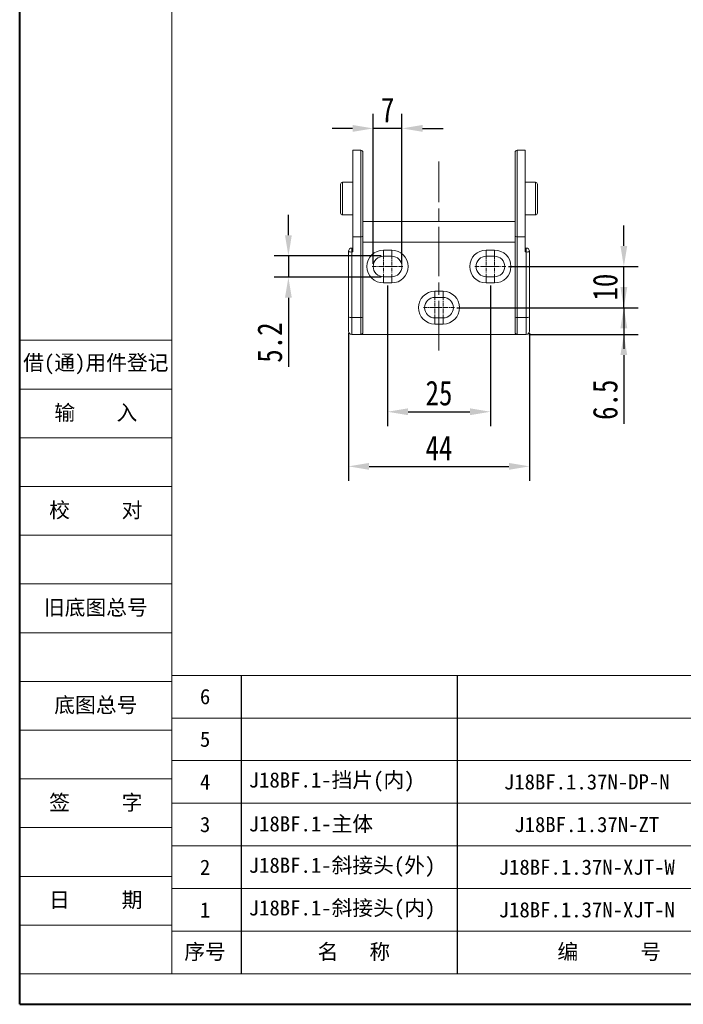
# Model space of a CAD drawing. Header units: millimetres. Extents: x 3292 to 3920, y -521 to -81.
# Tile 1 of 31: x 3292 to 3454, y -521 to -282. Entities that reach past the tile are written whole.
import ezdxf

# ---------------------------------------------------------------- set-up
doc = ezdxf.new("R2010")
doc.units = ezdxf.units.MM
doc.linetypes.add('ACAD_ISO08W100', pattern=[36, 24, -3, 6, -3])
doc.linetypes.add('CENTER', pattern=[0.6, 0.375, -0.075, 0.075, -0.075])
doc.layers.add('中心线', color=1, linetype='CENTER', lineweight=25)
doc.layers.add('标注线', color=7, linetype='Continuous', lineweight=15)
doc.styles.get("Standard").update_dxf_attribs({"font": '仿宋_GB2312.ttf', "width": 0.8})
doc.styles.add('样式 3.5', font='仿宋_GB2312.ttf')
doc.styles.add('样式 6', font='仿宋_GB2312.ttf')
doc.dimstyles.new('副本 ISO-25.1', dxfattribs={"dimtxt": 6, "dimasz": 5, "dimexe": 3.5, "dimexo": 0.625, "dimgap": 1.5, "dimtad": 1, "dimdsep": 46, "dimtxsty": 'Standard', "dimcen": 2.5, "dimadec": 0, "dimazin": 0, "dimtfac": 1, "dimtmove": 0, "dimatfit": 3, "dimfxl": 0, "dimarcsym": 0})

# ---------------------------------------------------------------- blocks, each defined once
blk = doc.blocks.new('*D315')
at = {"color": 0, "lineweight": -2}
for p, q in [((3372.13, -357.84), (3372.13, -393.73)), ((3416.13, -357.84), (3416.13, -393.73)), ((3377.13, -390.23), (3411.13, -390.23))]:
    blk.add_line(p, q, dxfattribs=at)
at = {"color": 0, "lineweight": 9}
for points in [[(3377.13, -389.4), (3377.13, -391.06), (3372.13, -390.23)], [(3411.13, -389.4), (3411.13, -391.06), (3416.13, -390.23)]]:
    blk.add_solid(points, dxfattribs=at)
at = {"layer": 'Defpoints', "color": 0, "lineweight": 9}
for p in [(3372.13, -357.21), (3416.13, -357.21), (3416.13, -390.23)]:
    blk.add_point(p, dxfattribs=at)
at = {"color": 0, "lineweight": 9, "insert": (3394.13, -385.73), "char_height": 6, "attachment_point": 5}
blk.add_mtext('44', dxfattribs=at)
blk = doc.blocks.new('*D302')
at = {"color": 0, "lineweight": -2}
for p, q in [((3439.06, -346.67), (3439.06, -341.67)), ((3398.5, -351.67), (3442.56, -351.67)), ((3439.06, -351.67), (3439.06, -358.17)), ((3415.97, -358.17), (3442.56, -358.17)), ((3439.06, -363.17), (3439.06, -379.93))]:
    blk.add_line(p, q, dxfattribs=at)
at = {"color": 0, "lineweight": 9}
for points in [[(3438.23, -346.67), (3439.89, -346.67), (3439.06, -351.67)], [(3438.23, -363.17), (3439.89, -363.17), (3439.06, -358.17)]]:
    blk.add_solid(points, dxfattribs=at)
at = {"layer": 'Defpoints', "color": 0, "lineweight": 9}
for p in [(3397.88, -351.67), (3415.34, -358.17), (3439.06, -358.17)]:
    blk.add_point(p, dxfattribs=at)
at = {"color": 0, "lineweight": 9, "insert": (3434.56, -374.05), "char_height": 6, "attachment_point": 5, "rotation": 90}
blk.add_mtext('6.5', dxfattribs=at)
blk = doc.blocks.new('*D303')
at = {"color": 0, "lineweight": -2}
for p, q in [((3439.06, -336.67), (3439.06, -331.67)), ((3411, -341.67), (3442.56, -341.67)), ((3439.06, -351.67), (3439.06, -341.67)), ((3398.5, -351.67), (3442.56, -351.67)), ((3439.06, -356.67), (3439.06, -361.67))]:
    blk.add_line(p, q, dxfattribs=at)
at = {"color": 0, "lineweight": 9}
for points in [[(3438.23, -336.67), (3439.89, -336.67), (3439.06, -341.67)], [(3438.23, -356.67), (3439.89, -356.67), (3439.06, -351.67)]]:
    blk.add_solid(points, dxfattribs=at)
at = {"layer": 'Defpoints', "color": 0, "lineweight": 9}
for p in [(3410.38, -341.67), (3439.06, -341.67), (3397.88, -351.67)]:
    blk.add_point(p, dxfattribs=at)
at = {"color": 0, "lineweight": 9, "insert": (3434.56, -346.67), "char_height": 6, "attachment_point": 5, "rotation": 90}
blk.add_mtext('10', dxfattribs=at)
blk = doc.blocks.new('*D304')
at = {"color": 0, "lineweight": -2}
for p, q in [((3378.13, -341.04), (3378.13, -304.6)), ((3385.13, -341.04), (3385.13, -304.6)), ((3373.13, -308.1), (3368.13, -308.1)), ((3385.13, -308.1), (3378.13, -308.1)), ((3390.13, -308.1), (3395.13, -308.1))]:
    blk.add_line(p, q, dxfattribs=at)
at = {"color": 0, "lineweight": 9}
for points in [[(3373.13, -307.27), (3373.13, -308.93), (3378.13, -308.1)], [(3390.13, -307.27), (3390.13, -308.93), (3385.13, -308.1)]]:
    blk.add_solid(points, dxfattribs=at)
at = {"layer": 'Defpoints', "color": 0, "lineweight": 9}
for p in [(3378.13, -308.1), (3378.13, -341.67), (3385.13, -341.67)]:
    blk.add_point(p, dxfattribs=at)
at = {"color": 0, "lineweight": 9, "insert": (3381.63, -303.6), "char_height": 6, "attachment_point": 5}
blk.add_mtext('7', dxfattribs=at)
blk = doc.blocks.new('*D305')
at = {"color": 0, "lineweight": -2}
for p, q in [((3357.52, -334.07), (3357.52, -329.07)), ((3380.1, -339.07), (3354.02, -339.07)), ((3357.52, -339.07), (3357.52, -344.27)), ((3380.1, -344.27), (3354.02, -344.27)), ((3357.52, -349.27), (3357.52, -366.03))]:
    blk.add_line(p, q, dxfattribs=at)
at = {"color": 0, "lineweight": 9}
for points in [[(3356.69, -334.07), (3358.35, -334.07), (3357.52, -339.07)], [(3356.69, -349.27), (3358.35, -349.27), (3357.52, -344.27)]]:
    blk.add_solid(points, dxfattribs=at)
at = {"layer": 'Defpoints', "color": 0, "lineweight": 9}
for p in [(3380.73, -339.07), (3357.52, -344.27), (3380.73, -344.27)]:
    blk.add_point(p, dxfattribs=at)
at = {"color": 0, "lineweight": 9, "insert": (3353.02, -360.15), "char_height": 6, "attachment_point": 5, "rotation": 90}
blk.add_mtext('5.2', dxfattribs=at)
blk = doc.blocks.new('*D322')
at = {"color": 0, "lineweight": -2}
for p, q in [((3381.63, -346.29), (3381.63, -380.46)), ((3406.63, -346.29), (3406.63, -380.46)), ((3386.63, -376.96), (3401.63, -376.96))]:
    blk.add_line(p, q, dxfattribs=at)
at = {"color": 0, "lineweight": 9}
for points in [[(3386.63, -376.13), (3386.63, -377.79), (3381.63, -376.96)], [(3401.63, -376.13), (3401.63, -377.79), (3406.63, -376.96)]]:
    blk.add_solid(points, dxfattribs=at)
at = {"layer": 'Defpoints', "color": 0, "lineweight": 9}
for p in [(3381.63, -345.67), (3406.63, -345.67), (3406.63, -376.96)]:
    blk.add_point(p, dxfattribs=at)
at = {"color": 0, "lineweight": 9, "insert": (3394.13, -372.46), "char_height": 6, "attachment_point": 5}
blk.add_mtext('25', dxfattribs=at)

msp = doc.modelspace()

# ---------------------------------------------------------------- linework, layer by layer
at = {"color": 7, "lineweight": 40}
for q in [(3292.2, -81.289), (3913.965, -520.966)]:
    msp.add_line((3292.2, -520.966), q, dxfattribs=at)
at = {"color": 7, "lineweight": 13}
for q in [(3329.21, -88.691), (3640.092, -513.564)]:
    msp.add_line((3329.21, -513.564), q, dxfattribs=at)
at = {"color": 7, "linetype": 'Continuous', "lineweight": 15}
for p, q in [((3375.126, -313.425), (3373.205, -313.425)), ((3373.205, -313.425), (3373.205, -334.481)), ((3375.126, -334.481), (3375.126, -313.425)), ((3415.047, -313.425), (3413.126, -313.425)), ((3413.126, -313.425), (3413.126, -334.481)), ((3415.047, -313.425), (3415.047, -334.481)), ((3375.626, -313.925), (3375.626, -325.167)), ((3373.205, -321.199), (3370.704, -321.199)), ((3370.704, -321.199), (3370.704, -329.135)), ((3417.548, -321.199), (3415.047, -321.199)), ((3417.548, -325.167), (3417.548, -321.199)), ((3417.548, -329.135), (3417.548, -325.167)), ((3370.704, -329.135), (3373.205, -329.135)), ((3415.047, -329.135), (3417.548, -329.135)), ((3375.626, -330.742), (3412.626, -330.742)), ((3373.205, -334.481), (3375.126, -334.481)), ((3373.205, -338.123), (3373.205, -334.481)), ((3375.126, -354.058), (3375.126, -334.481)), ((3375.626, -334.197), (3375.626, -353.962)), ((3412.626, -353.962), (3412.626, -334.197)), ((3413.126, -334.481), (3415.047, -334.481)), ((3413.126, -334.481), (3413.126, -354.058)), ((3415.047, -334.481), (3415.047, -338.123)), ((3372.91, -337.171), (3372.91, -338.123)), ((3373.205, -337.171), (3372.91, -337.171)), ((3375.626, -335.765), (3412.626, -335.765)), ((3415.342, -337.171), (3415.047, -337.171)), ((3415.342, -338.123), (3415.342, -337.171)), ((3372.11, -337.971), (3372.11, -353.905)), ((3372.91, -338.123), (3372.91, -354.058)), ((3372.91, -338.123), (3373.205, -338.123)), ((3382.626, -337.665), (3380.626, -337.665)), ((3380.626, -339.165), (3380.626, -337.665)), ((3382.626, -339.165), (3380.626, -339.165)), ((3382.626, -337.665), (3382.626, -339.165)), ((3407.626, -337.665), (3405.626, -337.665)), ((3405.626, -339.165), (3405.626, -337.665)), ((3407.626, -339.165), (3405.626, -339.165)), ((3407.626, -337.665), (3407.626, -339.165)), ((3415.047, -338.123), (3415.342, -338.123)), ((3415.342, -354.058), (3415.342, -338.123)), ((3416.142, -353.905), (3416.142, -337.971)), ((3380.626, -344.165), (3382.626, -344.165)), ((3380.626, -345.665), (3380.626, -344.165)), ((3382.626, -344.165), (3382.626, -345.665)), ((3405.626, -345.665), (3405.626, -344.165)), ((3405.626, -344.165), (3407.626, -344.165)), ((3407.626, -344.165), (3407.626, -345.665)), ((3380.626, -345.665), (3382.626, -345.665)), ((3405.626, -345.665), (3407.626, -345.665)), ((3395.126, -347.665), (3393.126, -347.665)), ((3393.126, -349.165), (3393.126, -347.665)), ((3395.126, -349.165), (3393.126, -349.165)), ((3395.126, -347.665), (3395.126, -349.165)), ((3372.91, -354.058), (3375.126, -354.058)), ((3372.91, -358.165), (3372.91, -354.058)), ((3375.126, -358.165), (3375.126, -354.058)), ((3413.126, -354.058), (3415.342, -354.058)), ((3413.126, -354.058), (3413.126, -358.165)), ((3415.342, -358.165), (3415.342, -354.058)), ((3393.126, -354.165), (3395.126, -354.165)), ((3393.126, -355.665), (3393.126, -354.165)), ((3393.126, -355.665), (3395.126, -355.665)), ((3395.126, -354.165), (3395.126, -355.665)), ((3375.126, -358.165), (3372.91, -358.165)), ((3413.126, -358.165), (3375.126, -358.165)), ((3415.342, -358.165), (3413.126, -358.165))]:
    msp.add_line(p, q, dxfattribs=at)
at = {"color": 1, "linetype": 'CENTER', "lineweight": 9, "ltscale": 2.54}
for p, q in [((3380.626, -338.915), (3380.626, -344.415)), ((3382.626, -338.915), (3382.626, -344.415)), ((3405.626, -338.915), (3405.626, -344.415)), ((3407.626, -338.915), (3407.626, -344.415)), ((3377.876, -341.665), (3383.376, -341.665)), ((3379.876, -341.665), (3385.376, -341.665)), ((3402.876, -341.665), (3408.376, -341.665)), ((3404.876, -341.665), (3410.376, -341.665)), ((3393.126, -348.915), (3393.126, -354.415)), ((3395.126, -348.915), (3395.126, -354.415)), ((3390.376, -351.665), (3395.876, -351.665)), ((3392.376, -351.665), (3397.876, -351.665))]:
    msp.add_line(p, q, dxfattribs=at)
at = {"color": 7, "lineweight": 15}
for p, q in [((3292.2, -359.603), (3329.21, -359.603)), ((3292.2, -371.446), (3329.21, -371.446)), ((3292.2, -383.289), (3329.21, -383.289)), ((3292.2, -395.132), (3329.21, -395.132)), ((3292.2, -406.975), (3329.21, -406.975)), ((3292.2, -418.818), (3329.21, -418.818)), ((3292.2, -430.662), (3329.21, -430.662)), ((3292.2, -442.505), (3329.21, -442.505)), ((3329.21, -441.024), (3574.933, -441.024)), ((3329.21, -451.387), (3574.933, -451.387)), ((3292.2, -454.348), (3329.21, -454.348)), ((3329.21, -461.75), (3574.933, -461.75)), ((3292.2, -466.191), (3329.21, -466.191)), ((3329.21, -472.113), (3574.933, -472.113)), ((3292.2, -478.034), (3329.21, -478.034)), ((3329.21, -482.475), (3574.933, -482.475)), ((3292.2, -489.877), (3329.21, -489.877)), ((3329.21, -492.838), (3574.933, -492.838)), ((3292.2, -501.72), (3329.21, -501.72)), ((3329.21, -503.201), (3640.092, -503.201)), ((3292.2, -513.564), (3329.21, -513.564))]:
    msp.add_line(p, q, dxfattribs=at)
at = {"color": 7}
for p, q in [((3346.064, -441.024), (3346.064, -513.564)), ((3398.518, -441.024), (3398.518, -513.564))]:
    msp.add_line(p, q, dxfattribs=at)
at = {"color": 7, "linetype": 'Continuous', "lineweight": 15}
for centre, radius, start, end in [((3375.126, -313.925), 0.5, 0, 90), ((3413.126, -313.925), 0.5, 90, 180), ((3370.704, -321.702), 0.502, 90, 180), ((3417.548, -321.702), 0.502, 0, 90), ((3370.704, -328.633), 0.502, 180, 270), ((3417.548, -328.633), 0.502, 270, 0), ((3372.91, -337.971), 0.8, 90, 180), ((3415.342, -337.971), 0.8, 0, 90), ((3372.718, -336.958), 1.181, 239.06016, 279.39295), ((3380.626, -341.665), 4, 90, 270), ((3380.626, -341.665), 2.5, 90, 270), ((3382.626, -341.665), 4, 270, 90), ((3382.626, -341.665), 2.5, 270, 90), ((3405.626, -341.665), 4, 90, 270), ((3405.626, -341.665), 2.5, 90, 270), ((3407.626, -341.665), 4, 270, 90), ((3407.626, -341.665), 2.5, 270, 90), ((3415.535, -336.958), 1.181, 260.60705, 300.93984), ((3393.126, -351.665), 4, 90, 270), ((3393.126, -351.665), 2.5, 90, 270), ((3395.126, -351.665), 4, 270, 90), ((3395.126, -351.665), 2.5, 270, 90), ((3372.718, -352.892), 1.181, 239.06016, 279.39295), ((3375.247, -353.329), 0.738, 260.60705, 300.93984), ((3413.006, -353.329), 0.738, 239.06016, 279.39295), ((3415.535, -352.892), 1.181, 260.60705, 300.93984), ((3372.91, -357.365), 0.8, 180, 270), ((3375.126, -357.665), 0.5, 270, 0), ((3413.126, -357.665), 0.5, 180, 270), ((3415.342, -357.365), 0.8, 270, 0)]:
    msp.add_arc(centre, radius, start, end, dxfattribs=at)
for points, knots in [([(3412.626, -313.924), (3412.626, -313.925), (3412.626, -313.925), (3412.626, -313.927), (3412.626, -313.932), (3412.626, -313.939), (3412.626, -313.946), (3412.626, -313.958), (3412.626, -313.981), (3412.626, -314.023), (3412.626, -314.077), (3412.626, -314.132), (3412.626, -314.196), (3412.626, -314.27), (3412.626, -314.353), (3412.626, -314.429), (3412.626, -314.493), (3412.626, -314.543), (3412.626, -314.595), (3412.626, -314.648), (3412.626, -314.704), (3412.626, -314.762), (3412.626, -314.821), (3412.626, -314.871), (3412.626, -314.917), (3412.626, -314.969), (3412.626, -315.048), (3412.626, -315.145), (3412.626, -315.245), (3412.626, -315.324), (3412.626, -315.38), (3412.626, -315.416), (3412.626, -315.54), (3412.626, -315.766), (3412.626, -316.12), (3412.626, -316.502), (3412.626, -316.971), (3412.626, -317.542), (3412.626, -318.233), (3412.626, -318.838), (3412.626, -319.325), (3412.626, -319.677), (3412.626, -320.011), (3412.626, -320.283), (3412.626, -320.515), (3412.626, -320.748), (3412.626, -321.01), (3412.626, -321.256), (3412.626, -321.444), (3412.626, -321.681), (3412.626, -321.991), (3412.626, -322.397), (3412.626, -322.78), (3412.626, -323.088), (3412.626, -323.349), (3412.626, -323.61), (3412.626, -323.901), (3412.626, -324.172), (3412.626, -324.379), (3412.626, -324.633), (3412.626, -324.959), (3412.626, -325.381), (3412.626, -325.773), (3412.626, -326.087), (3412.626, -326.35), (3412.626, -326.613), (3412.626, -326.904), (3412.626, -327.172), (3412.626, -327.375), (3412.626, -327.62), (3412.626, -327.928), (3412.626, -328.321), (3412.626, -328.683), (3412.626, -328.97), (3412.626, -329.209), (3412.626, -329.446), (3412.626, -329.707), (3412.626, -329.946), (3412.626, -330.126), (3412.626, -330.451), (3412.626, -330.934), (3412.626, -331.549), (3412.626, -331.961), (3412.626, -332.191), (3412.626, -332.273), (3412.626, -332.354), (3412.626, -332.435), (3412.626, -332.493), (3412.626, -332.564), (3412.626, -332.667), (3412.626, -332.833), (3412.626, -333.007), (3412.626, -333.165), (3412.626, -333.291), (3412.626, -333.653), (3412.626, -333.942), (3412.626, -334.197)], [0, 0, 0, 0, 0.00423643, 0.00956195, 0.01488741, 0.02021279, 0.02553809, 0.02811934, 0.03919288, 0.05497604, 0.06662126, 0.07686653, 0.08818539, 0.09950406, 0.11082251, 0.12214071, 0.1276444, 0.13314799, 0.1386515, 0.14415493, 0.14965831, 0.15516163, 0.16066492, 0.16616818, 0.16845653, 0.17288159, 0.17944333, 0.18814166, 0.19612239, 0.2024553, 0.2057618, 0.20833593, 0.21017769, 0.23218424, 0.25419076, 0.27619728, 0.29820383, 0.32999025, 0.36218317, 0.39478251, 0.40924697, 0.42371114, 0.43817512, 0.44964483, 0.45611748, 0.46540154, 0.47682579, 0.48637522, 0.4934605, 0.49808161, 0.51306515, 0.52804832, 0.54303124, 0.55490766, 0.56160998, 0.5712282, 0.58305017, 0.59292404, 0.60026979, 0.6050874, 0.62007094, 0.63505411, 0.65003703, 0.66191223, 0.6686141, 0.67823303, 0.69005428, 0.69992599, 0.7072723, 0.71209318, 0.72655764, 0.74102181, 0.75548579, 0.76695186, 0.77342318, 0.78270935, 0.79413135, 0.80367417, 0.81076115, 0.81539228, 0.84244193, 0.86948955, 0.89328624, 0.89702607, 0.90076585, 0.90450555, 0.90824519, 0.91198475, 0.91265802, 0.91824783, 0.92657523, 0.93661255, 0.94384576, 0.95031081, 0.95600768, 1, 1, 1, 1]), ([(3370.202, -321.702), (3370.202, -321.702), (3370.202, -322.067), (3370.202, -323.367), (3370.202, -324.248), (3370.202, -325.167)], [0, 0, 0, 0, 0.5, 0.5, 1, 1, 1, 1]), ([(3375.626, -325.167), (3375.626, -325.275), (3375.626, -325.491), (3375.626, -325.814), (3375.626, -326.136), (3375.626, -326.457), (3375.626, -326.777), (3375.626, -327.096), (3375.626, -327.414), (3375.626, -328.057), (3375.626, -329.012), (3375.626, -330.233), (3375.626, -331.385), (3375.626, -332.268), (3375.626, -332.918), (3375.626, -333.373), (3375.626, -333.803), (3375.626, -334.066), (3375.626, -334.197)], [0, 0, 0, 0, 0.0309076, 0.0617416, 0.0925275, 0.1232908, 0.1540572, 0.1848522, 0.2157014, 0.2466301, 0.3732719, 0.5000123, 0.626653, 0.7533945, 0.8151294, 0.876672, 0.9382273, 1, 1, 1, 1]), ([(3418.05, -328.633), (3418.05, -328.633), (3418.05, -328.268), (3418.05, -326.968), (3418.05, -326.086), (3418.05, -325.167)], [0, 0, 0, 0, 0.5, 0.5, 1, 1, 1, 1]), ([(3375.126, -334.481), (3375.263, -334.481), (3375.395, -334.447), (3375.576, -334.342), (3375.626, -334.269), (3375.626, -334.197)], [0, 0, 0, 0, 0.5, 0.5, 1, 1, 1, 1]), ([(3413.126, -334.481), (3412.989, -334.481), (3412.857, -334.447), (3412.676, -334.342), (3412.626, -334.269), (3412.626, -334.197)], [0, 0, 0, 0, 0.5, 0.5, 1, 1, 1, 1]), ([(3372.11, -353.905), (3372.11, -353.972), (3372.11, -354.105), (3372.11, -354.302), (3372.11, -354.496), (3372.11, -354.688), (3372.11, -354.875), (3372.11, -355.058), (3372.11, -355.289), (3372.11, -355.559), (3372.11, -355.86), (3372.11, -356.139), (3372.11, -356.393), (3372.11, -356.622), (3372.11, -356.89), (3372.11, -357.143), (3372.11, -357.296), (3372.11, -357.349), (3372.11, -357.364), (3372.11, -357.365), (3372.11, -357.365)], [0, 0, 0, 0, 0.034632, 0.069264, 0.1038961, 0.1385281, 0.1731601, 0.2077921, 0.2424242, 0.3068245, 0.371228, 0.435682, 0.5001293, 0.5647787, 0.6289359, 0.7577038, 0.8787708, 0.9391599, 0.9768911, 1, 1, 1, 1]), ([(3375.626, -353.962), (3375.626, -354.034), (3375.626, -354.177), (3375.626, -354.388), (3375.626, -354.595), (3375.626, -354.799), (3375.626, -354.999), (3375.626, -355.196), (3375.626, -355.561), (3375.626, -356.066), (3375.626, -356.638), (3375.626, -357.101), (3375.626, -357.375), (3375.626, -357.528), (3375.626, -357.607), (3375.626, -357.656), (3375.626, -357.662), (3375.626, -357.665)], [0, 0, 0, 0, 0.0348236, 0.0694548, 0.1039725, 0.1384564, 0.1729866, 0.2076427, 0.2425035, 0.3711835, 0.5000223, 0.6286969, 0.7575411, 0.8183374, 0.8787271, 0.9391386, 1, 1, 1, 1]), ([(3412.626, -357.665), (3412.626, -357.664), (3412.626, -357.662), (3412.626, -357.646), (3412.626, -357.62), (3412.626, -357.584), (3412.626, -357.538), (3412.626, -357.481), (3412.626, -357.353), (3412.626, -357.101), (3412.626, -356.638), (3412.626, -356.067), (3412.626, -355.516), (3412.626, -355.051), (3412.626, -354.699), (3412.626, -354.336), (3412.626, -354.087), (3412.626, -353.962)], [0, 0, 0, 0, 0.0348236, 0.0694548, 0.1039725, 0.1384564, 0.1729866, 0.2076427, 0.2425035, 0.3711835, 0.5000223, 0.6286969, 0.7575411, 0.8183374, 0.8787271, 0.9391386, 1, 1, 1, 1]), ([(3416.142, -357.365), (3416.142, -357.364), (3416.142, -357.362), (3416.142, -357.347), (3416.142, -357.323), (3416.142, -357.289), (3416.142, -357.245), (3416.142, -357.192), (3416.142, -357.112), (3416.142, -356.993), (3416.142, -356.823), (3416.142, -356.622), (3416.142, -356.392), (3416.142, -356.138), (3416.142, -355.767), (3416.142, -355.26), (3416.142, -354.707), (3416.142, -354.298), (3416.142, -354.067), (3416.142, -353.95), (3416.142, -353.905)], [0, 0, 0, 0, 0.034632, 0.069264, 0.1038961, 0.1385281, 0.1731601, 0.2077921, 0.2424242, 0.3068245, 0.371228, 0.435682, 0.5001293, 0.5647787, 0.6289359, 0.7577038, 0.8787708, 0.9391599, 0.9768911, 1, 1, 1, 1])]:
    msp.add_open_spline(points, degree=3, knots=knots, dxfattribs=at)
for points in [[(3418.05, -325.167), (3418.05, -323.255), (3418.05, -321.702), (3418.05, -321.702)], [(3370.202, -325.167), (3370.202, -327.08), (3370.202, -328.633), (3370.202, -328.633)]]:
    msp.add_open_spline(points, degree=3, dxfattribs=at)
at = {"color": 7, "linetype": 'Continuous', "lineweight": 9}
for points, knots in [([(3372.125, -353.905), (3372.125, -354.169), (3372.125, -354.43), (3372.125, -354.93), (3372.125, -355.171), (3372.125, -356.08), (3372.125, -356.633), (3372.125, -357.136), (3372.125, -357.252), (3372.125, -357.348), (3372.125, -357.363), (3372.125, -357.365)], [0, 0, 0, 0, 0.1372928, 0.1372928, 0.2745857, 0.2745857, 0.6864442, 0.6864442, 0.8861705, 0.8861705, 1, 1, 1, 1]), ([(3416.127, -357.365), (3416.127, -357.363), (3416.127, -357.357), (3416.127, -357.325), (3416.127, -357.3), (3416.127, -357.185), (3416.127, -357.049), (3416.127, -356.531), (3416.127, -356.036), (3416.127, -354.974), (3416.127, -354.449), (3416.127, -353.905)], [0, 0, 0, 0, 0.0773512, 0.0773512, 0.1547023, 0.1547023, 0.3545359, 0.3545359, 0.7174306, 0.7174306, 1, 1, 1, 1])]:
    msp.add_open_spline(points, degree=3, knots=knots, dxfattribs=at)
at = {"layer": '中心线', "linetype": 'ACAD_ISO08W100', "lineweight": 13, "ltscale": 0.5}
msp.add_line((3394.126, -362.039), (3394.126, -316.105), dxfattribs=at)

# ---------------------------------------------------------------- texts
at = {"color": 7, "linetype": 'CENTER', "lineweight": 18, "char_height": 3.70098, "width": 37.00985, "attachment_point": 5, "style": '样式 3.5'}
for s, insert in [('{\\fSimSun|b0|i0|c134|p2;借}({\\fSimSun|b0|i0|c134|p2;通}){\\fSimSun|b0|i0|c134|p2;用件登记}', (3310.705, -365.524)), ('\\f宋体|b0|i0|c134|p2;校     对', (3310.705, -401.054)), ('\\f宋体|b0|i0|c134|p2;旧底图总号', (3310.705, -424.74)), ('\\f宋体|b0|i0|c134|p2;底图总号', (3310.705, -448.426)), ('\\f宋体|b0|i0|c134|p2;签     字', (3310.705, -472.113)), ('\\f宋体|b0|i0|c134|p2;日     期', (3310.705, -495.799))]:
    msp.add_mtext(s, dxfattribs=dict(at, insert=insert))
at = {"color": 7, "lineweight": 18, "insert": (3310.705, -377.367), "char_height": 3.70098, "width": 37.00985, "attachment_point": 5, "style": '样式 3.5'}
msp.add_mtext('{\\fSimSun|b0|i0|c134|p2;输    入}', dxfattribs=at)
at = {"layer": '标注线', "color": 7, "lineweight": 18, "char_height": 2.66471, "style": '样式 6'}
for s, insert, width, attachment_point in [('{\\H1.389x;6}', (3337.273, -446.206), 17.76473, 5), ('{\\H1.389x;5}', (3337.273, -456.568), 17.76473, 5), ('{\\H1.389x;4}', (3337.273, -466.931), 17.76473, 5), ('{\\H1.389x;J18BF.1-挡片(内)}', (3347.875, -466.931), 51.26559, 4), ('{\\H1.389x;J18BF.1.37N-DP-N}', (3430.047, -466.931), 51.22091, 5), ('{\\H1.389x;3}', (3337.273, -477.294), 17.76473, 5), ('{\\H1.389x;J18BF.1-主体}', (3347.875, -477.294), 51.26559, 4), ('{\\H1.389x;J18BF.1.37N-ZT}', (3430.047, -477.294), 51.22091, 5), ('{\\H1.389x;2}', (3337.273, -487.657), 17.76473, 5), ('{\\H1.389x;J18BF.1-斜接头(外)}', (3347.875, -487.657), 66.61057, 4), ('{\\H1.389x;J18BF.1.37N-XJT-W}', (3430.047, -487.657), 51.22091, 5), ('{\\H1.389x;1}', (3337.273, -498.02), 17.76473, 5), ('{\\H1.389x;J18BF.1-斜接头(内)}', (3347.875, -498.02), 63.18323, 4), ('{\\H1.389x;J18BF.1.37N-XJT-N}', (3430.047, -498.02), 51.22091, 5), ('{\\H1.389x;序号}', (3337.273, -508.382), 17.76473, 5), ('{\\H1.389x;名   称}', (3373.433, -508.382), 35.44063, 5), ('{\\H1.389x;编      号}', (3435.52, -508.382), 51.22091, 5)]:
    msp.add_mtext(s, dxfattribs=dict(at, insert=insert, width=width, attachment_point=attachment_point))

# ---------------------------------------------------------------- dimensions: what is measured, and where the dimension line sits
at = {"color": 5, "lineweight": 9}
for base, p1, p2, picture, middle in [((3378.126, -308.099), (3385.126, -341.665), (3378.126, -341.665), '*D304', (3381.626, -303.599)), ((3406.626, -376.959), (3381.626, -345.665), (3406.626, -345.665), '*D322', (3394.126, -372.459)), ((3416.127, -390.231), (3372.125, -357.213), (3416.127, -357.213), '*D315', (3394.126, -385.731))]:
    dim = msp.add_linear_dim(base=base, p1=p1, p2=p2, dimstyle='副本 ISO-25.1', dxfattribs=at)
    dim.commit()
    dim.dimension.update_dxf_attribs({"geometry": picture, "text_midpoint": middle})
for base, p1, p2, picture, middle in [((3357.519, -344.265), (3380.726, -339.065), (3380.726, -344.265), '*D305', (3353.019, -360.15)), ((3439.06, -341.665), (3397.876, -351.665), (3410.376, -341.665), '*D303', (3434.56, -346.665))]:
    dim = msp.add_linear_dim(base=base, p1=p1, p2=p2, angle=90, dimstyle='副本 ISO-25.1', dxfattribs=at)
    dim.commit()
    dim.dimension.update_dxf_attribs({"geometry": picture, "text_midpoint": middle})
dim = msp.add_linear_dim(base=(3439.06, -358.165), p1=(3397.876, -351.665), p2=(3415.342, -358.165), angle=90, text='6.5', dimstyle='副本 ISO-25.1', dxfattribs=at)
dim.commit()
dim.dimension.update_dxf_attribs({"geometry": '*D302', "text_midpoint": (3434.56, -374.05)})

doc.saveas('drawing.dxf')
